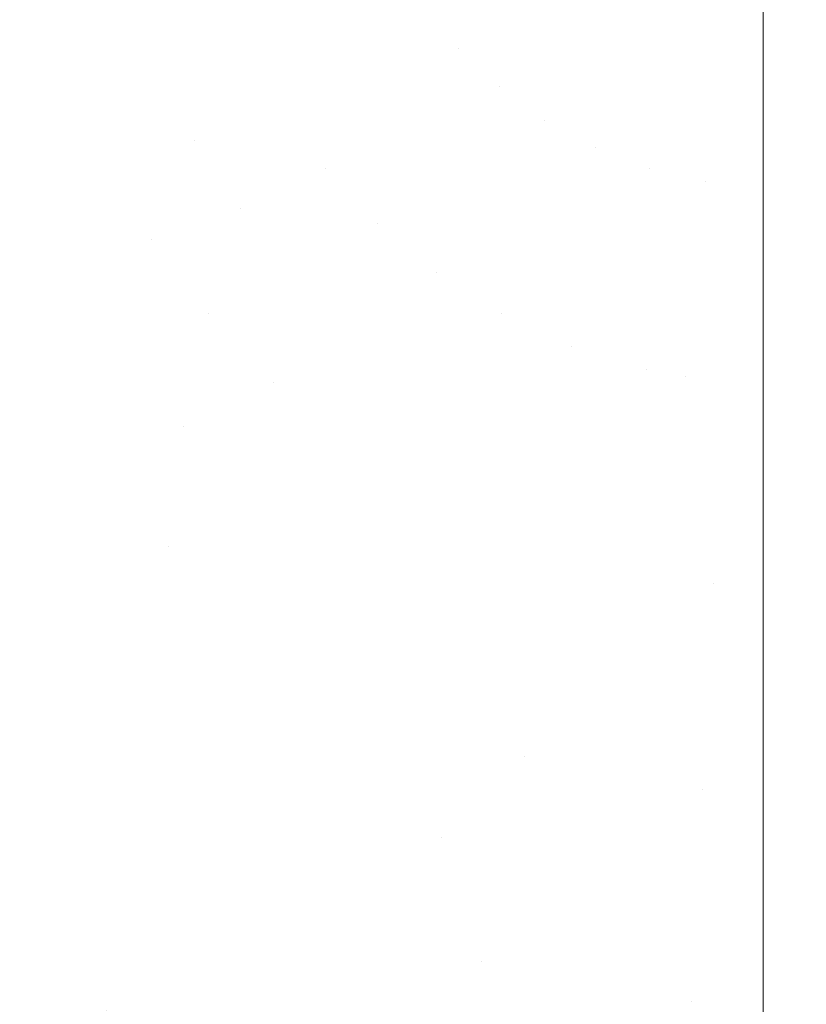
# Model space of a CAD drawing. Header units: centimetres. Extents: x -21.6 to 22.7, y 4.2 to 6.
# Tile 26 of 256: x -21.5165 to -21.5027, y 4.276 to 4.2933. Entities that reach past the tile are written whole.
import ezdxf

# ---------------------------------------------------------------- set-up
doc = ezdxf.new("R2010")
doc.units = ezdxf.units.CM
doc.header["$LTSCALE"] = 2.54
doc.layers.add('Lucido design-1', color=7, linetype='Continuous')

# ---------------------------------------------------------------- blocks, each defined once
blk = doc.blocks.new('Gruppo-3-1')
at = {"color": 7, "linetype": 'Continuous', "lineweight": 9}
for points, invisible_edges in [([(-21.510393, 4.295117, -2276.222653), (-21.510754, 4.295912, -2276.222653), (-21.51334, 4.294395, -2276.223055), (-21.512852, 4.293319, -2276.223055)], 15), ([(-21.512852, 4.293319, -2277.021285), (-21.51334, 4.294395, -2277.021285), (-21.510754, 4.295912, -2277.021687), (-21.510393, 4.295117, -2277.021687)], 15), ([(-21.509413, 4.293552, -2276.222653), (-21.508785, 4.292819, -2276.222653), (-21.506945, 4.295356, -2276.222378), (-21.507357, 4.295838, -2276.222378)], 15), ([(-21.507357, 4.295838, -2277.021962), (-21.506945, 4.295356, -2277.021962), (-21.508785, 4.292819, -2277.021687), (-21.509413, 4.293552, -2277.021687)], 15), ([(-21.506473, 4.294914, -2276.222378), (-21.506945, 4.295356, -2276.222378), (-21.508785, 4.292819, -2276.222653), (-21.508067, 4.292146, -2276.222653)], 15), ([(-21.508067, 4.292146, -2277.021687), (-21.508785, 4.292819, -2277.021687), (-21.506945, 4.295356, -2277.021962), (-21.506473, 4.294914, -2277.021962)], 15), ([(-21.512852, 4.293319, -2276.223055), (-21.512249, 4.292247, -2276.223055), (-21.509947, 4.294325, -2276.222653), (-21.510393, 4.295117, -2276.222653)], 15), ([(-21.510393, 4.295117, -2277.021687), (-21.509947, 4.294325, -2277.021687), (-21.512249, 4.292247, -2277.021285), (-21.512852, 4.293319, -2277.021285)], 15), ([(-21.515094, 4.294826, -2276.223307), (-21.516482, 4.294186, -2276.223596), (-21.515995, 4.292838, -2276.223596), (-21.514659, 4.293621, -2276.223307)], 15), ([(-21.514659, 4.293621, -2277.021032), (-21.515995, 4.292838, -2277.020744), (-21.516482, 4.294186, -2277.020744), (-21.515094, 4.294826, -2277.021032)], 15), ([(-21.508067, 4.292146, -2276.222653), (-21.507261, 4.291554, -2276.222653), (-21.505944, 4.294525, -2276.222378), (-21.506473, 4.294914, -2276.222378)], 15), ([(-21.506473, 4.294914, -2277.021962), (-21.505944, 4.294525, -2277.021962), (-21.507261, 4.291554, -2277.021687), (-21.508067, 4.292146, -2277.021687)], 15), ([(-21.514106, 4.292402, -2276.223307), (-21.512852, 4.293319, -2276.223055), (-21.51334, 4.294395, -2276.223055), (-21.514659, 4.293621, -2276.223307)], 15), ([(-21.514659, 4.293621, -2277.021032), (-21.51334, 4.294395, -2277.021285), (-21.512852, 4.293319, -2277.021285), (-21.514106, 4.292402, -2277.021032)], 15), ([(-21.505363, 4.294205, -2276.222378), (-21.505944, 4.294525, -2276.222378), (-21.507261, 4.291554, -2276.222653), (-21.506377, 4.291066, -2276.222653)], 15), ([(-21.506377, 4.291066, -2277.021687), (-21.507261, 4.291554, -2277.021687), (-21.505944, 4.294525, -2277.021962), (-21.505363, 4.294205, -2277.021962)], 15), ([(-21.509413, 4.293552, -2276.222653), (-21.509947, 4.294325, -2276.222653), (-21.512249, 4.292247, -2276.223055), (-21.511526, 4.291203, -2276.223055)], 15), ([(-21.511526, 4.291203, -2277.021285), (-21.512249, 4.292247, -2277.021285), (-21.509947, 4.294325, -2277.021687), (-21.509413, 4.293552, -2277.021687)], 15), ([(-21.517348, 4.292044, -2276.223922), (-21.515995, 4.292838, -2276.223596), (-21.516482, 4.294186, -2276.223596), (-21.517887, 4.293538, -2276.223922)], 15), ([(-21.517887, 4.293538, -2277.020418), (-21.516482, 4.294186, -2277.020744), (-21.515995, 4.292838, -2277.020744), (-21.517348, 4.292044, -2277.020418)], 15), ([(-21.506377, 4.291066, -2276.222653), (-21.50543, 4.290702, -2276.222653), (-21.504742, 4.293965, -2276.222378), (-21.505363, 4.294205, -2276.222378)], 15), ([(-21.505363, 4.294205, -2277.021962), (-21.504742, 4.293965, -2277.021962), (-21.50543, 4.290702, -2277.021687), (-21.506377, 4.291066, -2277.021687)], 15), ([(-21.504742, 4.293965, -2276.222378), (-21.50543, 4.290702, -2276.222653), (-21.503423, 4.291496, -2276.22255)], 11), ([(-21.503423, 4.291496, -2277.021789), (-21.50543, 4.290702, -2277.021687), (-21.504742, 4.293965, -2277.021962)], 11), ([(-21.503423, 4.291496, -2276.22255), (-21.503423, 4.293769, -2276.222402), (-21.504742, 4.293965, -2276.222378)], 10), ([(-21.504742, 4.293965, -2277.021962), (-21.503423, 4.293769, -2277.021938), (-21.503423, 4.291496, -2277.021789)], 9), ([(-21.503423, 4.293769, -2276.222402), (-21.503423, 4.291496, -2276.22255), (22.630348, 4.291496, -2276.22255), (22.630348, 4.293769, -2276.222402)], 10), ([(22.630348, 4.293769, -2277.021938), (22.630348, 4.291496, -2277.021789), (-21.503423, 4.291496, -2277.021789), (-21.503423, 4.293769, -2277.021938)], 10), ([(-21.514659, 4.293621, -2276.223307), (-21.515995, 4.292838, -2276.223596), (-21.515376, 4.291473, -2276.223596), (-21.514106, 4.292402, -2276.223307)], 15), ([(-21.514106, 4.292402, -2277.021032), (-21.515376, 4.291473, -2277.020744), (-21.515995, 4.292838, -2277.020744), (-21.514659, 4.293621, -2277.021032)], 15), ([(-21.508785, 4.292819, -2276.222653), (-21.509413, 4.293552, -2276.222653), (-21.511526, 4.291203, -2276.223055), (-21.511117, 4.290699, -2276.223055)], 15), ([(-21.511117, 4.290699, -2277.021285), (-21.511526, 4.291203, -2277.021285), (-21.509413, 4.293552, -2277.021687), (-21.508785, 4.292819, -2277.021687)], 15), ([(-21.513423, 4.291188, -2276.223307), (-21.512249, 4.292247, -2276.223055), (-21.512852, 4.293319, -2276.223055), (-21.514106, 4.292402, -2276.223307)], 15), ([(-21.514106, 4.292402, -2277.021032), (-21.512852, 4.293319, -2277.021285), (-21.512249, 4.292247, -2277.021285), (-21.513423, 4.291188, -2277.021032)], 15), ([(-21.516662, 4.290533, -2276.223922), (-21.515376, 4.291473, -2276.223596), (-21.515995, 4.292838, -2276.223596), (-21.517348, 4.292044, -2276.223922)], 15), ([(-21.517348, 4.292044, -2277.020418), (-21.515995, 4.292838, -2277.020744), (-21.515376, 4.291473, -2277.020744), (-21.516662, 4.290533, -2277.020418)], 15), ([(-21.511117, 4.290699, -2276.223055), (-21.510677, 4.290211, -2276.223055), (-21.508785, 4.292819, -2276.222653)], 11), ([(-21.508785, 4.292819, -2277.021687), (-21.510677, 4.290211, -2277.021285), (-21.511117, 4.290699, -2277.021285)], 11), ([(-21.508067, 4.292146, -2276.222653), (-21.508785, 4.292819, -2276.222653), (-21.510677, 4.290211, -2276.223055), (-21.510206, 4.289743, -2276.223055)], 15), ([(-21.510206, 4.289743, -2277.021285), (-21.510677, 4.290211, -2277.021285), (-21.508785, 4.292819, -2277.021687), (-21.508067, 4.292146, -2277.021687)], 15), ([(-21.513423, 4.291188, -2276.223307), (-21.514106, 4.292402, -2276.223307), (-21.515376, 4.291473, -2276.223596), (-21.515013, 4.290792, -2276.223596)], 15), ([(-21.513423, 4.291188, -2277.021032), (-21.514612, 4.290115, -2277.020744), (-21.515376, 4.291473, -2277.020744), (-21.514106, 4.292402, -2277.021032)], 15), ([(-21.512604, 4.290005, -2276.223307), (-21.511526, 4.291203, -2276.223055), (-21.512249, 4.292247, -2276.223055), (-21.513423, 4.291188, -2276.223307)], 15), ([(-21.513423, 4.291188, -2277.021032), (-21.512249, 4.292247, -2277.021285), (-21.511526, 4.291203, -2277.021285), (-21.512604, 4.290005, -2277.021032)], 15), ([(-21.510206, 4.289743, -2276.223055), (-21.509705, 4.2893, -2276.223055), (-21.508067, 4.292146, -2276.222653)], 11), ([(-21.508067, 4.292146, -2277.021687), (-21.509705, 4.2893, -2277.021285), (-21.510206, 4.289743, -2277.021285)], 11), ([(-21.507261, 4.291554, -2276.222653), (-21.508067, 4.292146, -2276.222653), (-21.509705, 4.2893, -2276.223055), (-21.509174, 4.288884, -2276.223055)], 15), ([(-21.509174, 4.288884, -2277.021285), (-21.509705, 4.2893, -2277.021285), (-21.508067, 4.292146, -2277.021687), (-21.507261, 4.291554, -2277.021687)], 15), ([(-21.51626, 4.289778, -2276.223922), (-21.515013, 4.290792, -2276.223596), (-21.515376, 4.291473, -2276.223596), (-21.516662, 4.290533, -2276.223922)], 15), ([(-21.516662, 4.290533, -2277.020418), (-21.515376, 4.291473, -2277.020744), (-21.514612, 4.290115, -2277.020744), (-21.515816, 4.289029, -2277.020418)], 15), ([(-21.509174, 4.288884, -2276.223055), (-21.508615, 4.288499, -2276.223055), (-21.507261, 4.291554, -2276.222653)], 11), ([(-21.507261, 4.291554, -2277.021687), (-21.508615, 4.288499, -2277.021285), (-21.509174, 4.288884, -2277.021285)], 11), ([(-21.506377, 4.291066, -2276.222653), (-21.507261, 4.291554, -2276.222653), (-21.508615, 4.288499, -2276.223055), (-21.508029, 4.28815, -2276.223055)], 15), ([(-21.508029, 4.28815, -2277.021285), (-21.508615, 4.288499, -2277.021285), (-21.507261, 4.291554, -2277.021687), (-21.506377, 4.291066, -2277.021687)], 15), ([(-21.503423, 4.291496, -2276.22255), (-21.50543, 4.290702, -2276.222653), (-21.504438, 4.290476, -2276.222653)], 11), ([(-21.504438, 4.290476, -2277.021687), (-21.50543, 4.290702, -2277.021687), (-21.503423, 4.291496, -2277.021789)], 11), ([(-21.504438, 4.290476, -2276.222653), (-21.503423, 4.290402, -2276.22267), (-21.503423, 4.291496, -2276.22255)], 9), ([(-21.503423, 4.291496, -2277.021789), (-21.503423, 4.290402, -2277.02167), (-21.504438, 4.290476, -2277.021687)], 10), ([(22.630348, 4.290402, -2276.22267), (22.630348, 4.291496, -2276.22255), (-21.503423, 4.291496, -2276.22255), (-21.503423, 4.290402, -2276.22267)], 10), ([(-21.503423, 4.290402, -2277.02167), (-21.503423, 4.291496, -2277.021789), (22.630348, 4.291496, -2277.021789), (22.630348, 4.290402, -2277.02167)], 10), ([(-21.515013, 4.290792, -2276.223596), (-21.514612, 4.290115, -2276.223596), (-21.513423, 4.291188, -2276.223307)], 11), ([(-21.512604, 4.290005, -2276.223307), (-21.513423, 4.291188, -2276.223307), (-21.514612, 4.290115, -2276.223596), (-21.514173, 4.289447, -2276.223596)], 15), ([(-21.514173, 4.289447, -2277.020744), (-21.514612, 4.290115, -2277.020744), (-21.513423, 4.291188, -2277.021032), (-21.512604, 4.290005, -2277.021032)], 15), ([(-21.513177, 4.288151, -2276.223596), (-21.511117, 4.290699, -2276.223055), (-21.511526, 4.291203, -2276.223055), (-21.512604, 4.290005, -2276.223307)], 15), ([(-21.512604, 4.290005, -2277.021032), (-21.511526, 4.291203, -2277.021285), (-21.511117, 4.290699, -2277.021285), (-21.513177, 4.288151, -2277.020744)], 15), ([(-21.508029, 4.28815, -2276.223055), (-21.50742, 4.287839, -2276.223055), (-21.506377, 4.291066, -2276.222653)], 11), ([(-21.506377, 4.291066, -2277.021687), (-21.50742, 4.287839, -2277.021285), (-21.508029, 4.28815, -2277.021285)], 11), ([(-21.50543, 4.290702, -2276.222653), (-21.506377, 4.291066, -2276.222653), (-21.50742, 4.287839, -2276.223055), (-21.506789, 4.28757, -2276.223055)], 15), ([(-21.506789, 4.28757, -2277.021285), (-21.50742, 4.287839, -2277.021285), (-21.506377, 4.291066, -2277.021687), (-21.50543, 4.290702, -2277.021687)], 15), ([(-21.515816, 4.289029, -2276.223922), (-21.514612, 4.290115, -2276.223596), (-21.515013, 4.290792, -2276.223596), (-21.51626, 4.289778, -2276.223922)], 15), ([(-21.513177, 4.288151, -2276.223596), (-21.51262, 4.287533, -2276.223596), (-21.510677, 4.290211, -2276.223055), (-21.511117, 4.290699, -2276.223055)], 15), ([(-21.511117, 4.290699, -2277.021285), (-21.510677, 4.290211, -2277.021285), (-21.51262, 4.287533, -2277.020744), (-21.513177, 4.288151, -2277.020744)], 15), ([(-21.506789, 4.28757, -2276.223055), (-21.506139, 4.287346, -2276.223055), (-21.50543, 4.290702, -2276.222653)], 11), ([(-21.50543, 4.290702, -2277.021687), (-21.506139, 4.287346, -2277.021285), (-21.506789, 4.28757, -2277.021285)], 11), ([(-21.504438, 4.290476, -2276.222653), (-21.50543, 4.290702, -2276.222653), (-21.506139, 4.287346, -2276.223055), (-21.505474, 4.287169, -2276.223055)], 15), ([(-21.505474, 4.287169, -2277.021285), (-21.506139, 4.287346, -2277.021285), (-21.50543, 4.290702, -2277.021687), (-21.504438, 4.290476, -2277.021687)], 15), ([(-21.516662, 4.290533, -2276.223922), (-21.517963, 4.289582, -2276.224288), (-21.517521, 4.288753, -2276.224288), (-21.51626, 4.289778, -2276.223922)], 15), ([(-21.517521, 4.288753, -2277.020052), (-21.517963, 4.289582, -2277.020052), (-21.516662, 4.290533, -2277.020418), (-21.515816, 4.289029, -2277.020418)], 15), ([(-21.505474, 4.287169, -2276.223055), (-21.504797, 4.287041, -2276.223055), (-21.504438, 4.290476, -2276.222653)], 11), ([(-21.504438, 4.290476, -2277.021687), (-21.504797, 4.287041, -2277.021285), (-21.505474, 4.287169, -2277.021285)], 11), ([(-21.504438, 4.290476, -2276.222653), (-21.504797, 4.287041, -2276.223055), (-21.503423, 4.287159, -2276.223025)], 11), ([(-21.503423, 4.287159, -2277.021314), (-21.504797, 4.287041, -2277.021285), (-21.504438, 4.290476, -2277.021687)], 11), ([(-21.503423, 4.287159, -2276.223025), (-21.503423, 4.290402, -2276.22267), (-21.504438, 4.290476, -2276.222653)], 10), ([(-21.504438, 4.290476, -2277.021687), (-21.503423, 4.290402, -2277.02167), (-21.503423, 4.287159, -2277.021314)], 9), ([(-21.503423, 4.290402, -2276.22267), (-21.503423, 4.287159, -2276.223025), (22.630348, 4.287159, -2276.223025), (22.630348, 4.290402, -2276.22267)], 10), ([(22.630348, 4.290402, -2277.02167), (22.630348, 4.287159, -2277.021314), (-21.503423, 4.287159, -2277.021314), (-21.503423, 4.290402, -2277.02167)], 10), ([(-21.51533, 4.288289, -2276.223922), (-21.514173, 4.289447, -2276.223596), (-21.514612, 4.290115, -2276.223596), (-21.515816, 4.289029, -2276.223922)], 15), ([(-21.515816, 4.289029, -2277.020418), (-21.514612, 4.290115, -2277.020744), (-21.514173, 4.289447, -2277.020744), (-21.51533, 4.288289, -2277.020418)], 15), ([(-21.510206, 4.289743, -2276.223055), (-21.510677, 4.290211, -2276.223055), (-21.51262, 4.287533, -2276.223596), (-21.512023, 4.28694, -2276.223596)], 15), ([(-21.512023, 4.28694, -2277.020744), (-21.51262, 4.287533, -2277.020744), (-21.510677, 4.290211, -2277.021285), (-21.510206, 4.289743, -2277.021285)], 15), ([(-21.514173, 4.289447, -2276.223596), (-21.513695, 4.288791, -2276.223596), (-21.512604, 4.290005, -2276.223307)], 11), ([(-21.512604, 4.290005, -2277.021032), (-21.513695, 4.288791, -2277.020744), (-21.514173, 4.289447, -2277.020744)], 11), ([(-21.512604, 4.290005, -2276.223307), (-21.513695, 4.288791, -2276.223596), (-21.513177, 4.288151, -2276.223596)], 11), ([(-21.513177, 4.288151, -2277.020744), (-21.513695, 4.288791, -2277.020744), (-21.512604, 4.290005, -2277.021032)], 11), ([(-21.51626, 4.289778, -2276.223922), (-21.517521, 4.288753, -2276.224288), (-21.517034, 4.28793, -2276.224288), (-21.515816, 4.289029, -2276.223922)], 15), ([(-21.512023, 4.28694, -2276.223596), (-21.511387, 4.286378, -2276.223596), (-21.509705, 4.2893, -2276.223055), (-21.510206, 4.289743, -2276.223055)], 15), ([(-21.510206, 4.289743, -2277.021285), (-21.509705, 4.2893, -2277.021285), (-21.511387, 4.286378, -2277.020744), (-21.512023, 4.28694, -2277.020744)], 15), ([(-21.5148, 4.287562, -2276.223922), (-21.513695, 4.288791, -2276.223596), (-21.514173, 4.289447, -2276.223596), (-21.51533, 4.288289, -2276.223922)], 15), ([(-21.51533, 4.288289, -2277.020418), (-21.514173, 4.289447, -2277.020744), (-21.513695, 4.288791, -2277.020744), (-21.5148, 4.287562, -2277.020418)], 15), ([(-21.509174, 4.288884, -2276.223055), (-21.509705, 4.2893, -2276.223055), (-21.511387, 4.286378, -2276.223596), (-21.510714, 4.285851, -2276.223596)], 15), ([(-21.510714, 4.285851, -2277.020744), (-21.511387, 4.286378, -2277.020744), (-21.509705, 4.2893, -2277.021285), (-21.509174, 4.288884, -2277.021285)], 15), ([(-21.515816, 4.289029, -2277.020418), (-21.517034, 4.28793, -2277.020052), (-21.517521, 4.288753, -2277.020052)], 11), ([(-21.515816, 4.289029, -2276.223922), (-21.517034, 4.28793, -2276.224288), (-21.5165, 4.287117, -2276.224288), (-21.51533, 4.288289, -2276.223922)], 15), ([(-21.51533, 4.288289, -2277.020418), (-21.5165, 4.287117, -2277.020052), (-21.517034, 4.28793, -2277.020052), (-21.515816, 4.289029, -2277.020418)], 15), ([(-21.510714, 4.285851, -2276.223596), (-21.510005, 4.285364, -2276.223596), (-21.508615, 4.288499, -2276.223055), (-21.509174, 4.288884, -2276.223055)], 15), ([(-21.509174, 4.288884, -2277.021285), (-21.508615, 4.288499, -2277.021285), (-21.510005, 4.285364, -2277.020744), (-21.510714, 4.285851, -2277.020744)], 15), ([(-21.514227, 4.286854, -2276.223922), (-21.513177, 4.288151, -2276.223596), (-21.513695, 4.288791, -2276.223596), (-21.5148, 4.287562, -2276.223922)], 15), ([(-21.5148, 4.287562, -2277.020418), (-21.513695, 4.288791, -2277.020744), (-21.513177, 4.288151, -2277.020744), (-21.514227, 4.286854, -2277.020418)], 15), ([(-21.508029, 4.28815, -2276.223055), (-21.508615, 4.288499, -2276.223055), (-21.510005, 4.285364, -2276.223596), (-21.509263, 4.284921, -2276.223596)], 15), ([(-21.509263, 4.284921, -2277.020744), (-21.510005, 4.285364, -2277.020744), (-21.508615, 4.288499, -2277.021285), (-21.508029, 4.28815, -2277.021285)], 15), ([(-21.51533, 4.288289, -2276.223922), (-21.5165, 4.287117, -2276.224288), (-21.515918, 4.286319, -2276.224288), (-21.5148, 4.287562, -2276.223922)], 15), ([(-21.5148, 4.287562, -2277.020418), (-21.515918, 4.286319, -2277.020052), (-21.5165, 4.287117, -2277.020052), (-21.51533, 4.288289, -2277.020418)], 15), ([(-21.513609, 4.286169, -2276.223922), (-21.51262, 4.287533, -2276.223596), (-21.513177, 4.288151, -2276.223596), (-21.514227, 4.286854, -2276.223922)], 15), ([(-21.514227, 4.286854, -2277.020418), (-21.513177, 4.288151, -2277.020744), (-21.51262, 4.287533, -2277.020744), (-21.513609, 4.286169, -2277.020418)], 15), ([(-21.509263, 4.284921, -2276.223596), (-21.50849, 4.284527, -2276.223596), (-21.50742, 4.287839, -2276.223055), (-21.508029, 4.28815, -2276.223055)], 15), ([(-21.508029, 4.28815, -2277.021285), (-21.50742, 4.287839, -2277.021285), (-21.50849, 4.284527, -2277.020744), (-21.509263, 4.284921, -2277.020744)], 15), ([(-21.506789, 4.28757, -2276.223055), (-21.50742, 4.287839, -2276.223055), (-21.50849, 4.284527, -2276.223596), (-21.50769, 4.284186, -2276.223596)], 15), ([(-21.50769, 4.284186, -2277.020744), (-21.50849, 4.284527, -2277.020744), (-21.50742, 4.287839, -2277.021285), (-21.506789, 4.28757, -2277.021285)], 15), ([(-21.5148, 4.287562, -2276.223922), (-21.515918, 4.286319, -2276.224288), (-21.515289, 4.285541, -2276.224288), (-21.514227, 4.286854, -2276.223922)], 15), ([(-21.514227, 4.286854, -2277.020418), (-21.515289, 4.285541, -2277.020052), (-21.515918, 4.286319, -2277.020052), (-21.5148, 4.287562, -2277.020418)], 15), ([(-21.512023, 4.28694, -2276.223596), (-21.51262, 4.287533, -2276.223596), (-21.513609, 4.286169, -2276.223922)], 11), ([(-21.513609, 4.286169, -2277.020418), (-21.51262, 4.287533, -2277.020744), (-21.512023, 4.28694, -2277.020744)], 11), ([(-21.50769, 4.284186, -2276.223596), (-21.506866, 4.283902, -2276.223596), (-21.506139, 4.287346, -2276.223055), (-21.506789, 4.28757, -2276.223055)], 15), ([(-21.506789, 4.28757, -2277.021285), (-21.506139, 4.287346, -2277.021285), (-21.506866, 4.283902, -2277.020744), (-21.50769, 4.284186, -2277.020744)], 15), ([(-21.505474, 4.287169, -2276.223055), (-21.506139, 4.287346, -2276.223055), (-21.506866, 4.283902, -2276.223596), (-21.506023, 4.283677, -2276.223596)], 15), ([(-21.506023, 4.283677, -2277.020744), (-21.506866, 4.283902, -2277.020744), (-21.506139, 4.287346, -2277.021285), (-21.505474, 4.287169, -2277.021285)], 15), ([(-21.506023, 4.283677, -2276.223596), (-21.505164, 4.283515, -2276.223596), (-21.504797, 4.287041, -2276.223055), (-21.505474, 4.287169, -2276.223055)], 15), ([(-21.505474, 4.287169, -2277.021285), (-21.504797, 4.287041, -2277.021285), (-21.505164, 4.283515, -2277.020744), (-21.506023, 4.283677, -2277.020744)], 15), ([(-21.504797, 4.287041, -2276.223055), (-21.503423, 4.286938, -2276.22306), (-21.503423, 4.287159, -2276.223025)], 9), ([(-21.503423, 4.287159, -2277.021314), (-21.503423, 4.286938, -2277.02128), (-21.504797, 4.287041, -2277.021285)], 10), ([(22.630348, 4.286938, -2276.22306), (22.630348, 4.287159, -2276.223025), (-21.503423, 4.287159, -2276.223025), (-21.503423, 4.286938, -2276.22306)], 10), ([(-21.503423, 4.286938, -2277.02128), (-21.503423, 4.287159, -2277.021314), (22.630348, 4.287159, -2277.021314), (22.630348, 4.286938, -2277.02128)], 10), ([(-21.517049, 4.285061, -2276.224693), (-21.515918, 4.286319, -2276.224288), (-21.5165, 4.287117, -2276.224288), (-21.517684, 4.285931, -2276.224693)], 15), ([(-21.517684, 4.285931, -2277.019646), (-21.5165, 4.287117, -2277.020052), (-21.515918, 4.286319, -2277.020052), (-21.517049, 4.285061, -2277.019646)], 15), ([(-21.503423, 4.286938, -2276.22306), (-21.504797, 4.287041, -2276.223055), (-21.505164, 4.283515, -2276.223596), (-21.504296, 4.283417, -2276.223596)], 15), ([(-21.504296, 4.283417, -2277.020744), (-21.505164, 4.283515, -2277.020744), (-21.504797, 4.287041, -2277.021285), (-21.503423, 4.286938, -2277.02128)], 15), ([(-21.514227, 4.286854, -2276.223922), (-21.515289, 4.285541, -2276.224288), (-21.51461, 4.284789, -2276.224288), (-21.513609, 4.286169, -2276.223922)], 15), ([(-21.513609, 4.286169, -2277.020418), (-21.51461, 4.284789, -2277.020052), (-21.515289, 4.285541, -2277.020052), (-21.514227, 4.286854, -2277.020418)], 15), ([(-21.513609, 4.286169, -2276.223922), (-21.513884, 4.284068, -2276.224288), (-21.512023, 4.28694, -2276.223596)], 11), ([(-21.513884, 4.284068, -2276.224288), (-21.513111, 4.283384, -2276.224288), (-21.511387, 4.286378, -2276.223596), (-21.512023, 4.28694, -2276.223596)], 15), ([(-21.512023, 4.28694, -2277.020744), (-21.513884, 4.284068, -2277.020052), (-21.513609, 4.286169, -2277.020418)], 11), ([(-21.512023, 4.28694, -2277.020744), (-21.511387, 4.286378, -2277.020744), (-21.513111, 4.283384, -2277.020052), (-21.513884, 4.284068, -2277.020052)], 15), ([(-21.504296, 4.283417, -2276.223596), (-21.503423, 4.283385, -2276.223606), (-21.503423, 4.286938, -2276.22306)], 9), ([(-21.503423, 4.286938, -2277.02128), (-21.503423, 4.283385, -2277.020734), (-21.504296, 4.283417, -2277.020744)], 10), ([(22.630348, 4.283385, -2276.223606), (22.630348, 4.286938, -2276.22306), (-21.503423, 4.286938, -2276.22306), (-21.503423, 4.283385, -2276.223606)], 10), ([(-21.503423, 4.283385, -2277.020734), (-21.503423, 4.286938, -2277.02128), (22.630348, 4.286938, -2277.02128), (22.630348, 4.283385, -2277.020734)], 10), ([(-21.516363, 4.284213, -2276.224693), (-21.515289, 4.285541, -2276.224288), (-21.515918, 4.286319, -2276.224288), (-21.517049, 4.285061, -2276.224693)], 15), ([(-21.517049, 4.285061, -2277.019646), (-21.515918, 4.286319, -2277.020052), (-21.515289, 4.285541, -2277.020052), (-21.516363, 4.284213, -2277.019646)], 15), ([(-21.510714, 4.285851, -2276.223596), (-21.511387, 4.286378, -2276.223596), (-21.513111, 4.283384, -2276.224288), (-21.512292, 4.282743, -2276.224288)], 15), ([(-21.512292, 4.282743, -2277.020052), (-21.513111, 4.283384, -2277.020052), (-21.511387, 4.286378, -2277.020744), (-21.510714, 4.285851, -2277.020744)], 15), ([(-21.513609, 4.286169, -2276.223922), (-21.51461, 4.284789, -2276.224288), (-21.513884, 4.284068, -2276.224288)], 11), ([(-21.513884, 4.284068, -2277.020052), (-21.51461, 4.284789, -2277.020052), (-21.513609, 4.286169, -2277.020418)], 11), ([(-21.512292, 4.282743, -2276.224288), (-21.51143, 4.28215, -2276.224288), (-21.510005, 4.285364, -2276.223596), (-21.510714, 4.285851, -2276.223596)], 15), ([(-21.510714, 4.285851, -2277.020744), (-21.510005, 4.285364, -2277.020744), (-21.51143, 4.28215, -2277.020052), (-21.512292, 4.282743, -2277.020052)], 15), ([(-21.515623, 4.283393, -2276.224693), (-21.51461, 4.284789, -2276.224288), (-21.515289, 4.285541, -2276.224288), (-21.516363, 4.284213, -2276.224693)], 15), ([(-21.516363, 4.284213, -2277.019646), (-21.515289, 4.285541, -2277.020052), (-21.51461, 4.284789, -2277.020052), (-21.515623, 4.283393, -2277.019646)], 15), ([(-21.509263, 4.284921, -2276.223596), (-21.510005, 4.285364, -2276.223596), (-21.51143, 4.28215, -2276.224288), (-21.510527, 4.281611, -2276.224288)], 15), ([(-21.510527, 4.281611, -2277.020052), (-21.51143, 4.28215, -2277.020052), (-21.510005, 4.285364, -2277.020744), (-21.509263, 4.284921, -2277.020744)], 15), ([(-21.517049, 4.285061, -2276.224693), (-21.518193, 4.28379, -2276.225141), (-21.517448, 4.282871, -2276.225141), (-21.516363, 4.284213, -2276.224693)], 15), ([(-21.516363, 4.284213, -2277.019646), (-21.517448, 4.282871, -2277.019198), (-21.518193, 4.28379, -2277.019198), (-21.517049, 4.285061, -2277.019646)], 15), ([(-21.510527, 4.281611, -2276.224288), (-21.509587, 4.281132, -2276.224288), (-21.50849, 4.284527, -2276.223596), (-21.509263, 4.284921, -2276.223596)], 15), ([(-21.509263, 4.284921, -2277.020744), (-21.50849, 4.284527, -2277.020744), (-21.509587, 4.281132, -2277.020052), (-21.510527, 4.281611, -2277.020052)], 15), ([(-21.514831, 4.282607, -2276.224693), (-21.513884, 4.284068, -2276.224288), (-21.51461, 4.284789, -2276.224288), (-21.515623, 4.283393, -2276.224693)], 15), ([(-21.515623, 4.283393, -2277.019646), (-21.51461, 4.284789, -2277.020052), (-21.513884, 4.284068, -2277.020052), (-21.514831, 4.282607, -2277.019646)], 15), ([(-21.50769, 4.284186, -2276.223596), (-21.50849, 4.284527, -2276.223596), (-21.509587, 4.281132, -2276.224288), (-21.508613, 4.280717, -2276.224288)], 15), ([(-21.508613, 4.280717, -2277.020052), (-21.509587, 4.281132, -2277.020052), (-21.50849, 4.284527, -2277.020744), (-21.50769, 4.284186, -2277.020744)], 15), ([(-21.516363, 4.284213, -2276.224693), (-21.517448, 4.282871, -2276.225141), (-21.516646, 4.281982, -2276.225141), (-21.515623, 4.283393, -2276.224693)], 15), ([(-21.515623, 4.283393, -2277.019646), (-21.516646, 4.281982, -2277.019198), (-21.517448, 4.282871, -2277.019198), (-21.516363, 4.284213, -2277.019646)], 15), ([(-21.508613, 4.280717, -2276.224288), (-21.507611, 4.280371, -2276.224288), (-21.506866, 4.283902, -2276.223596), (-21.50769, 4.284186, -2276.223596)], 15), ([(-21.50769, 4.284186, -2277.020744), (-21.506866, 4.283902, -2277.020744), (-21.507611, 4.280371, -2277.020052), (-21.508613, 4.280717, -2277.020052)], 15), ([(-21.513987, 4.281861, -2276.224693), (-21.513111, 4.283384, -2276.224288), (-21.513884, 4.284068, -2276.224288), (-21.514831, 4.282607, -2276.224693)], 15), ([(-21.514831, 4.282607, -2277.019646), (-21.513884, 4.284068, -2277.020052), (-21.513111, 4.283384, -2277.020052), (-21.513987, 4.281861, -2277.019646)], 15), ([(-21.506023, 4.283677, -2276.223596), (-21.506866, 4.283902, -2276.223596), (-21.507611, 4.280371, -2276.224288), (-21.506585, 4.280098, -2276.224288)], 15), ([(-21.506585, 4.280098, -2277.020052), (-21.507611, 4.280371, -2277.020052), (-21.506866, 4.283902, -2277.020744), (-21.506023, 4.283677, -2277.020744)], 15), ([(-21.506585, 4.280098, -2276.224288), (-21.505541, 4.279901, -2276.224288), (-21.505164, 4.283515, -2276.223596), (-21.506023, 4.283677, -2276.223596)], 15), ([(-21.506023, 4.283677, -2277.020744), (-21.505164, 4.283515, -2277.020744), (-21.505541, 4.279901, -2277.020052), (-21.506585, 4.280098, -2277.020052)], 15), ([(-21.504296, 4.283417, -2276.223596), (-21.505164, 4.283515, -2276.223596), (-21.505541, 4.279901, -2276.224288), (-21.504485, 4.279781, -2276.224288)], 15), ([(-21.504485, 4.279781, -2277.020052), (-21.505541, 4.279901, -2277.020052), (-21.505164, 4.283515, -2277.020744), (-21.504296, 4.283417, -2277.020744)], 15), ([(-21.515623, 4.283393, -2276.224693), (-21.516646, 4.281982, -2276.225141), (-21.515788, 4.28113, -2276.225141), (-21.514831, 4.282607, -2276.224693)], 15), ([(-21.514831, 4.282607, -2277.019646), (-21.515788, 4.28113, -2277.019198), (-21.516646, 4.281982, -2277.019198), (-21.515623, 4.283393, -2277.019646)], 15), ([(-21.513095, 4.281161, -2276.224693), (-21.512292, 4.282743, -2276.224288), (-21.513111, 4.283384, -2276.224288), (-21.513987, 4.281861, -2276.224693)], 15), ([(-21.513987, 4.281861, -2277.019646), (-21.513111, 4.283384, -2277.020052), (-21.512292, 4.282743, -2277.020052), (-21.513095, 4.281161, -2277.019646)], 15), ([(-21.503423, 4.282847, -2276.223689), (-21.504296, 4.283417, -2276.223596), (-21.504485, 4.279781, -2276.224288)], 11), ([(-21.504485, 4.279781, -2277.020052), (-21.504296, 4.283417, -2277.020744), (-21.503423, 4.282847, -2277.020651)], 11), ([(-21.503423, 4.282847, -2276.223689), (-21.503423, 4.283385, -2276.223606), (-21.504296, 4.283417, -2276.223596)], 10), ([(-21.504296, 4.283417, -2277.020744), (-21.503423, 4.283385, -2277.020734), (-21.503423, 4.282847, -2277.020651)], 9), ([(-21.503423, 4.283385, -2276.223606), (-21.503423, 4.282847, -2276.223689), (22.630348, 4.282847, -2276.223689), (22.630348, 4.283385, -2276.223606)], 10), ([(22.630348, 4.283385, -2277.020734), (22.630348, 4.282847, -2277.020651), (-21.503423, 4.282847, -2277.020651), (-21.503423, 4.283385, -2277.020734)], 10), ([(-21.504485, 4.279781, -2276.224288), (-21.503423, 4.278568, -2276.22454), (-21.503423, 4.282847, -2276.223689)], 9), ([(-21.503423, 4.282847, -2277.020651), (-21.503423, 4.278568, -2277.0198), (-21.504485, 4.279781, -2277.020052)], 10), ([(-21.503423, 4.278568, -2276.22454), (22.630348, 4.278568, -2276.22454), (22.630348, 4.282847, -2276.223689), (-21.503423, 4.282847, -2276.223689)], 5), ([(22.630348, 4.278568, -2277.0198), (-21.503423, 4.278568, -2277.0198), (-21.503423, 4.282847, -2277.020651), (22.630348, 4.282847, -2277.020651)], 5), ([(-21.512154, 4.280515, -2276.224693), (-21.51143, 4.28215, -2276.224288), (-21.512292, 4.282743, -2276.224288), (-21.513095, 4.281161, -2276.224693)], 15), ([(-21.513095, 4.281161, -2277.019646), (-21.512292, 4.282743, -2277.020052), (-21.51143, 4.28215, -2277.020052), (-21.512154, 4.280515, -2277.019646)], 15), ([(-21.514831, 4.282607, -2276.224693), (-21.515788, 4.28113, -2276.225141), (-21.514874, 4.280321, -2276.225141), (-21.513987, 4.281861, -2276.224693)], 15), ([(-21.513987, 4.281861, -2277.019646), (-21.514874, 4.280321, -2277.019198), (-21.515788, 4.28113, -2277.019198), (-21.514831, 4.282607, -2277.019646)], 15), ([(-21.51117, 4.279927, -2276.224693), (-21.510527, 4.281611, -2276.224288), (-21.51143, 4.28215, -2276.224288), (-21.512154, 4.280515, -2276.224693)], 15), ([(-21.512154, 4.280515, -2277.019646), (-21.51143, 4.28215, -2277.020052), (-21.510527, 4.281611, -2277.020052), (-21.51117, 4.279927, -2277.019646)], 15), ([(-21.516755, 4.279637, -2276.225633), (-21.515788, 4.28113, -2276.225141), (-21.516646, 4.281982, -2276.225141), (-21.517681, 4.280556, -2276.225633)], 15), ([(-21.517681, 4.280556, -2277.018707), (-21.516646, 4.281982, -2277.019198), (-21.515788, 4.28113, -2277.019198), (-21.516755, 4.279637, -2277.018707)], 15), ([(-21.513987, 4.281861, -2276.224693), (-21.514874, 4.280321, -2276.225141), (-21.513906, 4.279563, -2276.225141), (-21.513095, 4.281161, -2276.224693)], 15), ([(-21.513095, 4.281161, -2277.019646), (-21.513906, 4.279563, -2277.019198), (-21.514874, 4.280321, -2277.019198), (-21.513987, 4.281861, -2277.019646)], 15), ([(-21.510144, 4.279405, -2276.224693), (-21.509587, 4.281132, -2276.224288), (-21.510527, 4.281611, -2276.224288), (-21.51117, 4.279927, -2276.224693)], 15), ([(-21.51117, 4.279927, -2277.019646), (-21.510527, 4.281611, -2277.020052), (-21.509587, 4.281132, -2277.020052), (-21.510144, 4.279405, -2277.019646)], 15), ([(-21.51577, 4.278765, -2276.225633), (-21.514874, 4.280321, -2276.225141), (-21.515788, 4.28113, -2276.225141), (-21.516755, 4.279637, -2276.225633)], 15), ([(-21.516755, 4.279637, -2277.018707), (-21.515788, 4.28113, -2277.019198), (-21.514874, 4.280321, -2277.019198), (-21.51577, 4.278765, -2277.018707)], 15), ([(-21.513095, 4.281161, -2276.224693), (-21.513906, 4.279563, -2276.225141), (-21.512887, 4.278862, -2276.225141), (-21.512154, 4.280515, -2276.224693)], 15), ([(-21.512154, 4.280515, -2277.019646), (-21.512887, 4.278862, -2277.019198), (-21.513906, 4.279563, -2277.019198), (-21.513095, 4.281161, -2277.019646)], 15), ([(-21.509083, 4.278953, -2276.224693), (-21.508613, 4.280717, -2276.224288), (-21.509587, 4.281132, -2276.224288), (-21.510144, 4.279405, -2276.224693)], 15), ([(-21.510144, 4.279405, -2277.019646), (-21.509587, 4.281132, -2277.020052), (-21.508613, 4.280717, -2277.020052), (-21.509083, 4.278953, -2277.019646)], 15), ([(-21.507611, 4.280371, -2276.224288), (-21.508613, 4.280717, -2276.224288), (-21.509083, 4.278953, -2276.224693)], 11), ([(-21.509083, 4.278953, -2277.019646), (-21.508613, 4.280717, -2277.020052), (-21.507611, 4.280371, -2277.020052)], 11), ([(-21.512154, 4.280515, -2276.224693), (-21.512887, 4.278862, -2276.225141), (-21.51182, 4.278225, -2276.225141), (-21.51117, 4.279927, -2276.224693)], 15), ([(-21.51117, 4.279927, -2277.019646), (-21.51182, 4.278225, -2277.019198), (-21.512887, 4.278862, -2277.019198), (-21.512154, 4.280515, -2277.019646)], 15), ([(-21.514726, 4.277948, -2276.225633), (-21.513906, 4.279563, -2276.225141), (-21.514874, 4.280321, -2276.225141), (-21.51577, 4.278765, -2276.225633)], 15), ([(-21.51577, 4.278765, -2277.018707), (-21.514874, 4.280321, -2277.019198), (-21.513906, 4.279563, -2277.019198), (-21.514726, 4.277948, -2277.018707)], 15), ([(-21.509083, 4.278953, -2276.224693), (-21.508373, 4.27676, -2276.225141), (-21.507611, 4.280371, -2276.224288)], 11), ([(-21.507611, 4.280371, -2277.020052), (-21.508373, 4.27676, -2277.019198), (-21.509083, 4.278953, -2277.019646)], 11), ([(-21.506585, 4.280098, -2276.224288), (-21.507611, 4.280371, -2276.224288), (-21.508373, 4.27676, -2276.225141), (-21.507161, 4.276437, -2276.225141)], 15), ([(-21.507161, 4.276437, -2277.019198), (-21.508373, 4.27676, -2277.019198), (-21.507611, 4.280371, -2277.020052), (-21.506585, 4.280098, -2277.020052)], 15), ([(-21.507161, 4.276437, -2276.225141), (-21.505927, 4.276204, -2276.225141), (-21.505541, 4.279901, -2276.224288), (-21.506585, 4.280098, -2276.224288)], 15), ([(-21.506585, 4.280098, -2277.020052), (-21.505541, 4.279901, -2277.020052), (-21.505927, 4.276204, -2277.019198), (-21.507161, 4.276437, -2277.019198)], 15), ([(-21.51117, 4.279927, -2276.224693), (-21.51182, 4.278225, -2276.225141), (-21.510708, 4.277659, -2276.225141), (-21.510144, 4.279405, -2276.224693)], 15), ([(-21.510144, 4.279405, -2277.019646), (-21.510708, 4.277659, -2277.019198), (-21.51182, 4.278225, -2277.019198), (-21.51117, 4.279927, -2277.019646)], 15), ([(-21.504485, 4.279781, -2276.224288), (-21.505541, 4.279901, -2276.224288), (-21.505927, 4.276204, -2276.225141), (-21.504679, 4.276063, -2276.225141)], 15), ([(-21.504679, 4.276063, -2277.019198), (-21.505927, 4.276204, -2277.019198), (-21.505541, 4.279901, -2277.020052), (-21.504485, 4.279781, -2277.020052)], 15), ([(-21.503423, 4.278568, -2276.22454), (-21.504485, 4.279781, -2276.224288), (-21.504679, 4.276063, -2276.225141)], 11), ([(-21.504679, 4.276063, -2277.019198), (-21.504485, 4.279781, -2277.020052), (-21.503423, 4.278568, -2277.0198)], 11), ([(-21.516755, 4.279637, -2276.225633), (-21.517732, 4.27813, -2276.22617), (-21.516674, 4.277194, -2276.22617), (-21.51577, 4.278765, -2276.225633)], 15), ([(-21.51577, 4.278765, -2277.018707), (-21.516674, 4.277194, -2277.01817), (-21.517732, 4.27813, -2277.01817), (-21.516755, 4.279637, -2277.018707)], 15), ([(-21.513627, 4.277192, -2276.225633), (-21.512887, 4.278862, -2276.225141), (-21.513906, 4.279563, -2276.225141), (-21.514726, 4.277948, -2276.225633)], 15), ([(-21.514726, 4.277948, -2277.018707), (-21.513906, 4.279563, -2277.019198), (-21.512887, 4.278862, -2277.019198), (-21.513627, 4.277192, -2277.018707)], 15), ([(-21.510144, 4.279405, -2276.224693), (-21.510708, 4.277659, -2276.225141), (-21.509558, 4.277169, -2276.225141), (-21.509083, 4.278953, -2276.224693)], 15), ([(-21.509083, 4.278953, -2277.019646), (-21.509558, 4.277169, -2277.019198), (-21.510708, 4.277659, -2277.019198), (-21.510144, 4.279405, -2277.019646)], 15), ([(-21.512476, 4.276506, -2276.225633), (-21.51182, 4.278225, -2276.225141), (-21.512887, 4.278862, -2276.225141), (-21.513627, 4.277192, -2276.225633)], 15), ([(-21.513627, 4.277192, -2277.018707), (-21.512887, 4.278862, -2277.019198), (-21.51182, 4.278225, -2277.019198), (-21.512476, 4.276506, -2277.018707)], 15), ([(-21.509083, 4.278953, -2276.224693), (-21.509558, 4.277169, -2276.225141), (-21.508373, 4.27676, -2276.225141)], 11), ([(-21.508373, 4.27676, -2277.019198), (-21.509558, 4.277169, -2277.019198), (-21.509083, 4.278953, -2277.019646)], 11), ([(-21.51577, 4.278765, -2276.225633), (-21.516674, 4.277194, -2276.22617), (-21.515554, 4.276317, -2276.22617), (-21.514726, 4.277948, -2276.225633)], 15), ([(-21.514726, 4.277948, -2277.018707), (-21.515554, 4.276317, -2277.01817), (-21.516674, 4.277194, -2277.01817), (-21.51577, 4.278765, -2277.018707)], 15), ([(-21.504679, 4.276063, -2276.225141), (-21.503423, 4.27433, -2276.225577), (-21.503423, 4.278568, -2276.22454)], 9), ([(-21.503423, 4.278568, -2277.0198), (-21.503423, 4.27433, -2277.018763), (-21.504679, 4.276063, -2277.019198)], 10), ([(-21.503423, 4.27433, -2276.225577), (22.630348, 4.27433, -2276.225577), (22.630348, 4.278568, -2276.22454), (-21.503423, 4.278568, -2276.22454)], 5), ([(22.630348, 4.27433, -2277.018763), (-21.503423, 4.27433, -2277.018763), (-21.503423, 4.278568, -2277.0198), (22.630348, 4.278568, -2277.0198)], 5), ([(-21.511278, 4.275895, -2276.225633), (-21.510708, 4.277659, -2276.225141), (-21.51182, 4.278225, -2276.225141), (-21.512476, 4.276506, -2276.225633)], 15), ([(-21.512476, 4.276506, -2277.018707), (-21.51182, 4.278225, -2277.019198), (-21.510708, 4.277659, -2277.019198), (-21.511278, 4.275895, -2277.018707)], 15), ([(-21.514726, 4.277948, -2276.225633), (-21.515554, 4.276317, -2276.22617), (-21.514374, 4.275506, -2276.22617), (-21.513627, 4.277192, -2276.225633)], 15), ([(-21.514971, 4.275903, -2277.01817), (-21.515554, 4.276317, -2277.01817), (-21.514726, 4.277948, -2277.018707), (-21.513627, 4.277192, -2277.018707)], 15), ([(-21.510038, 4.275367, -2276.225633), (-21.509558, 4.277169, -2276.225141), (-21.510708, 4.277659, -2276.225141), (-21.511278, 4.275895, -2276.225633)], 15), ([(-21.511278, 4.275895, -2277.018707), (-21.510708, 4.277659, -2277.019198), (-21.509558, 4.277169, -2277.019198), (-21.510038, 4.275367, -2277.018707)], 15), ([(-21.516389, 4.274671, -2276.226754), (-21.515554, 4.276317, -2276.22617), (-21.516674, 4.277194, -2276.22617), (-21.517587, 4.275609, -2276.226754)], 15), ([(-21.517587, 4.275609, -2277.017586), (-21.516674, 4.277194, -2277.01817), (-21.515554, 4.276317, -2277.01817), (-21.516389, 4.274671, -2277.017586)], 15), ([(-21.513627, 4.277192, -2277.018707), (-21.514374, 4.275506, -2277.01817), (-21.514971, 4.275903, -2277.01817)], 11), ([(-21.513627, 4.277192, -2276.225633), (-21.514374, 4.275506, -2276.22617), (-21.51314, 4.274769, -2276.22617), (-21.512476, 4.276506, -2276.225633)], 15), ([(-21.513764, 4.275128, -2277.01817), (-21.514374, 4.275506, -2277.01817), (-21.513627, 4.277192, -2277.018707), (-21.512476, 4.276506, -2277.018707)], 15), ([(-21.50876, 4.274926, -2276.225633), (-21.508373, 4.27676, -2276.225141), (-21.509558, 4.277169, -2276.225141), (-21.510038, 4.275367, -2276.225633)], 15), ([(-21.510038, 4.275367, -2277.018707), (-21.509558, 4.277169, -2277.019198), (-21.508373, 4.27676, -2277.019198), (-21.50876, 4.274926, -2277.018707)], 15), ([(-21.507453, 4.274578, -2276.225633), (-21.507161, 4.276437, -2276.225141), (-21.508373, 4.27676, -2276.225141), (-21.50876, 4.274926, -2276.225633)], 15), ([(-21.50876, 4.274926, -2277.018707), (-21.508373, 4.27676, -2277.019198), (-21.507161, 4.276437, -2277.019198), (-21.507453, 4.274578, -2277.018707)], 15), ([(-21.512476, 4.276506, -2277.018707), (-21.51314, 4.274769, -2277.01817), (-21.513764, 4.275128, -2277.01817)], 11), ([(-21.512476, 4.276506, -2276.225633), (-21.51314, 4.274769, -2276.22617), (-21.511854, 4.274114, -2276.22617), (-21.511278, 4.275895, -2276.225633)], 15), ([(-21.512503, 4.274431, -2277.01817), (-21.51314, 4.274769, -2277.01817), (-21.512476, 4.276506, -2277.018707), (-21.511278, 4.275895, -2277.018707)], 15), ([(-21.506123, 4.274326, -2276.225633), (-21.505927, 4.276204, -2276.225141), (-21.507161, 4.276437, -2276.225141), (-21.507453, 4.274578, -2276.225633)], 15), ([(-21.507453, 4.274578, -2277.018707), (-21.507161, 4.276437, -2277.019198), (-21.505927, 4.276204, -2277.019198), (-21.506123, 4.274326, -2277.018707)], 15), ([(-21.515129, 4.273804, -2276.226754), (-21.514374, 4.275506, -2276.22617), (-21.515554, 4.276317, -2276.22617), (-21.516389, 4.274671, -2276.226754)], 15), ([(-21.516389, 4.274671, -2277.017586), (-21.515554, 4.276317, -2277.01817), (-21.514971, 4.275903, -2277.01817), (-21.515767, 4.274228, -2277.017586)], 15), ([(-21.504777, 4.274174, -2276.225633), (-21.504679, 4.276063, -2276.225141), (-21.505927, 4.276204, -2276.225141), (-21.506123, 4.274326, -2276.225633)], 15), ([(-21.506123, 4.274326, -2277.018707), (-21.505927, 4.276204, -2277.019198), (-21.504679, 4.276063, -2277.019198), (-21.504777, 4.274174, -2277.018707)], 15), ([(-21.503423, 4.27433, -2276.225577), (-21.504679, 4.276063, -2276.225141), (-21.504777, 4.274174, -2276.225633)], 11), ([(-21.504777, 4.274174, -2277.018707), (-21.504679, 4.276063, -2277.019198), (-21.503423, 4.27433, -2277.018763), (-21.503423, 4.274124, -2277.018703)], 11)]:
    blk.add_3dface(points, dxfattribs=dict(at, invisible_edges=invisible_edges))
blk = doc.blocks.new('Gruppo-4-1')
at = {"color": 7}
blk.add_blockref('Gruppo-3-1', (0, 0), dxfattribs=at)

msp = doc.modelspace()

# ---------------------------------------------------------------- block references
at = {"layer": 'Lucido design-1', "color": 7}
msp.add_blockref('Gruppo-4-1', (0, 0), dxfattribs=at)

doc.saveas('drawing.dxf')
